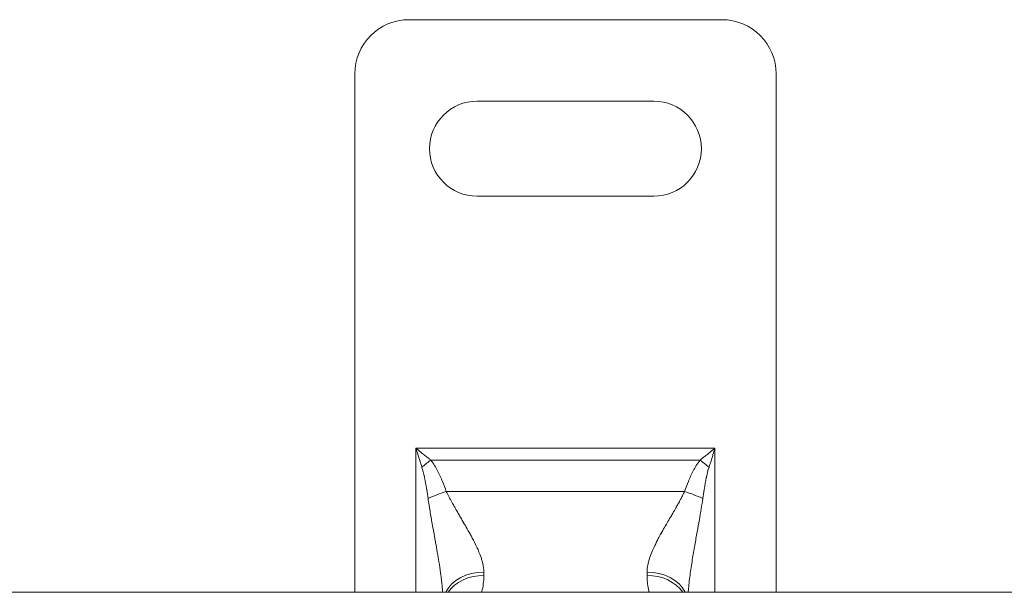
# Model space of a CAD drawing. Header units: centimetres. Extents: x -122 to 72759, y 3298 to 43172.
# Tile 197 of 243: x 31564.87 to 31572.11, y 17267.22 to 17271.44. Entities that reach past the tile are written whole.
import ezdxf
from ezdxf import colors
from ezdxf.entities.mleader import LeaderData, LeaderLine
from ezdxf.math import Vec2, Vec3

# ---------------------------------------------------------------- set-up
doc = ezdxf.new("R2010")
doc.units = ezdxf.units.CM
doc.header["$MEASUREMENT"] = 0
doc.layers.get('0').update_dxf_attribs({"lineweight": 5})
doc.layers.add('IS_Text_Odbiornikow_Therm', color=7, linetype='Continuous', lineweight=5)
doc.layers.add('San_urządzenia', color=158, linetype='Continuous', lineweight=25)
doc.styles.add('IS_KS_wewn_opis', font='ARIALN.TTF', dxfattribs={"width": 0.8, "height": 18})

# ---------------------------------------------------------------- blocks, each defined once
blk = doc.blocks.new('G$C4145E6B9')
at = {"color": 0, "linetype": 'Continuous', "lineweight": 0, "extrusion": (0, 1, 0)}
for p, q in [((11.5, 0), (-11.5, 0)), ((-15.5, -42.161), (-15.5, -4)), ((15.5, -42.161), (15.5, -4)), ((6.5, -6), (-6.5, -6)), ((-6.5, -13), (6.5, -13)), ((-11, -31.563), (11, -31.563)), ((-11, -42.161), (-11, -31.563)), ((11, -31.563), (11, -42.161)), ((-9.904, -32.431), (9.904, -32.431)), ((-8.765, -34.733), (8.765, -34.733)), ((-6, -40.674), (-6, -40.922)), ((6, -40.921), (6, -40.674)), ((105.5, -42.161), (-69, -42.161))]:
    blk.add_line(p, q, dxfattribs=at)
at = {"color": 0, "linetype": 'Continuous', "lineweight": 0}
for centre, radius, start, end in [((-11.5, -4), 4, 90, 180), ((11.5, -4), 4, 0, 90), ((-6.5, -9.5), 3.5, 90, 270), ((6.5, -9.5), 3.5, 270, 90)]:
    blk.add_arc(centre, radius, start, end, dxfattribs=at)
at = {"color": 0, "linetype": 'Continuous', "lineweight": 0, "extrusion": (0, 0, -1)}
for centre, major_axis, ratio, start_param, end_param in [((9.904, -32.952), (2.36, -1.853), 0.137378, -1.67823, -1.397559), ((8.765, -35.254), (2.829, -0.998), 0.16403, -1.628603, -1.135566), ((6, -42.977), (3, 0), 0.767729, -1.570796, -0.362331), ((6, -43.299), (3, 0), 0.792451, -1.570796, -0.499044)]:
    blk.add_ellipse(centre, major_axis=major_axis, ratio=ratio, start_param=start_param, end_param=end_param, dxfattribs=at)
at = {"color": 0, "linetype": 'Continuous', "lineweight": 0}
for centre, major_axis, ratio, start_param, end_param in [((-8.765, -35.254), (-2.829, -0.998), 0.164031, -1.628608, -1.13557), ((-6, -42.977), (-3, 0), 0.76773, -1.570796, -0.362337), ((-6, -43.299), (-3, 0), 0.792437, -1.570749, -0.499019)]:
    blk.add_ellipse(centre, major_axis=major_axis, ratio=ratio, start_param=start_param, end_param=end_param, dxfattribs=at)
for points, knots in [([(-11, -31.563), (-10.952, -31.715), (-10.903, -31.868), (-10.855, -32.022), (-10.806, -32.176), (-10.757, -32.33), (-10.709, -32.485), (-10.66, -32.64), (-10.611, -32.796), (-10.562, -32.952)], [0, 0, 0, 0, 0.333333, 0.333333, 0.333333, 0.666667, 0.666667, 0.666667, 1, 1, 1, 1]), ([(-11, -31.563), (-10.879, -31.658), (-10.758, -31.754), (-10.637, -31.85), (-10.601, -31.878), (-10.566, -31.906), (-10.53, -31.934), (-10.444, -32.002), (-10.358, -32.071), (-10.271, -32.139), (-10.2, -32.196), (-10.128, -32.253), (-10.057, -32.31), (-10.006, -32.35), (-9.955, -32.39), (-9.904, -32.431)], [0, 0, 0, 0, 0.3333333, 0.3333333, 0.3333333, 0.4308963, 0.4308963, 0.4308963, 0.6666667, 0.6666667, 0.6666667, 0.8617776, 0.8617776, 0.8617776, 0.999926, 0.999926, 0.999926, 0.999926]), ([(9.904, -32.431), (9.955, -32.39), (10.006, -32.35), (10.057, -32.31), (10.128, -32.253), (10.2, -32.196), (10.271, -32.139), (10.358, -32.071), (10.444, -32.002), (10.53, -31.934), (10.566, -31.906), (10.601, -31.878), (10.637, -31.85), (10.758, -31.754), (10.879, -31.658), (11, -31.563)], [0.0000752, 0.0000752, 0.0000752, 0.0000752, 0.1382435, 0.1382435, 0.1382435, 0.3333333, 0.3333333, 0.3333333, 0.5691147, 0.5691147, 0.5691147, 0.6666667, 0.6666667, 0.6666667, 1, 1, 1, 1]), ([(10.562, -32.952), (10.582, -32.887), (10.602, -32.822), (10.623, -32.758), (10.651, -32.667), (10.68, -32.576), (10.709, -32.485), (10.743, -32.375), (10.778, -32.266), (10.812, -32.157), (10.826, -32.112), (10.841, -32.067), (10.855, -32.022), (10.903, -31.868), (10.952, -31.715), (11, -31.563)], [0, 0, 0, 0, 0.138245, 0.138245, 0.138245, 0.333333, 0.333333, 0.333333, 0.569114, 0.569114, 0.569114, 0.666667, 0.666667, 0.666667, 1, 1, 1, 1]), ([(-9.904, -32.431), (-9.695, -32.688), (-9.384, -33.239), (-9.032, -34.005), (-8.848, -34.496), (-8.765, -34.733)], [0, 0, 0, 0, 0.3333333, 0.6666667, 0.9999917, 0.9999917, 0.9999917, 0.9999917]), ([(-10.562, -32.952), (-10.486, -33.188), (-10.43, -33.424), (-10.38, -33.657), (-10.374, -33.688), (-10.367, -33.718), (-10.361, -33.748), (-10.307, -34.011), (-10.26, -34.27), (-10.218, -34.521), (-10.213, -34.549), (-10.209, -34.577), (-10.204, -34.605), (-10.168, -34.827), (-10.136, -35.043), (-10.106, -35.254)], [0, 0, 0, 0, 0.294978, 0.294978, 0.294978, 0.333333, 0.333333, 0.333333, 0.666667, 0.666667, 0.666667, 0.703773, 0.703773, 0.703773, 1, 1, 1, 1]), ([(10.106, -35.254), (10.136, -35.043), (10.168, -34.827), (10.204, -34.605), (10.209, -34.577), (10.213, -34.549), (10.218, -34.521), (10.26, -34.27), (10.307, -34.011), (10.361, -33.748), (10.367, -33.718), (10.374, -33.688), (10.38, -33.657), (10.43, -33.424), (10.486, -33.188), (10.562, -32.952)], [0, 0, 0, 0, 0.296234, 0.296234, 0.296234, 0.333333, 0.333333, 0.333333, 0.666667, 0.666667, 0.666667, 0.705031, 0.705031, 0.705031, 1, 1, 1, 1]), ([(-8.765, -34.733), (-8.708, -34.857), (-8.647, -34.982), (-8.583, -35.107), (-8.544, -35.184), (-8.504, -35.261), (-8.463, -35.338), (-8.394, -35.469), (-8.321, -35.601), (-8.246, -35.735), (-8.204, -35.811), (-8.16, -35.887), (-8.116, -35.964), (-8.035, -36.106), (-7.951, -36.251), (-7.864, -36.4), (-7.819, -36.477), (-7.773, -36.554), (-7.727, -36.633), (-7.635, -36.791), (-7.539, -36.954), (-7.441, -37.122), (-7.395, -37.201), (-7.349, -37.282), (-7.302, -37.363), (-7.199, -37.542), (-7.094, -37.728), (-6.99, -37.919), (-6.944, -38.002), (-6.899, -38.085), (-6.855, -38.17), (-6.747, -38.373), (-6.64, -38.583), (-6.541, -38.794), (-6.503, -38.876), (-6.466, -38.958), (-6.43, -39.039), (-6.335, -39.257), (-6.25, -39.475), (-6.182, -39.685), (-6.158, -39.759), (-6.136, -39.831), (-6.117, -39.902), (-6.059, -40.113), (-6.021, -40.313), (-6.007, -40.504), (-6.002, -40.562), (-6, -40.618), (-6, -40.674)], [0, 0, 0, 0, 0.077751, 0.077751, 0.077751, 0.125, 0.125, 0.125, 0.204991, 0.204991, 0.204991, 0.25, 0.25, 0.25, 0.332554, 0.332554, 0.332554, 0.375, 0.375, 0.375, 0.46005, 0.46005, 0.46005, 0.5, 0.5, 0.5, 0.587418, 0.587418, 0.587418, 0.625, 0.625, 0.625, 0.715285, 0.715285, 0.715285, 0.75, 0.75, 0.75, 0.842659, 0.842659, 0.842659, 0.875, 0.875, 0.875, 0.97104, 0.97104, 0.97104, 1, 1, 1, 1]), ([(6, -40.674), (6, -40.58), (6.006, -40.484), (6.019, -40.385), (6.037, -40.239), (6.067, -40.088), (6.109, -39.929), (6.139, -39.818), (6.174, -39.703), (6.215, -39.586), (6.272, -39.421), (6.338, -39.252), (6.412, -39.081), (6.464, -38.96), (6.52, -38.838), (6.578, -38.716), (6.66, -38.546), (6.746, -38.376), (6.833, -38.21), (6.897, -38.09), (6.961, -37.972), (7.025, -37.855), (7.113, -37.695), (7.202, -37.539), (7.289, -37.386), (7.352, -37.276), (7.415, -37.168), (7.477, -37.061), (7.562, -36.915), (7.645, -36.773), (7.726, -36.635), (7.786, -36.533), (7.844, -36.434), (7.901, -36.337), (7.978, -36.204), (8.053, -36.074), (8.125, -35.948), (8.179, -35.855), (8.23, -35.763), (8.28, -35.674), (8.348, -35.552), (8.412, -35.434), (8.474, -35.318), (8.52, -35.232), (8.564, -35.147), (8.606, -35.063), (8.662, -34.951), (8.715, -34.841), (8.765, -34.733)], [0.0000007, 0.0000007, 0.0000007, 0.0000007, 0.0506899, 0.0506899, 0.0506899, 0.125, 0.125, 0.125, 0.1768251, 0.1768251, 0.1768251, 0.25, 0.25, 0.25, 0.3020198, 0.3020198, 0.3020198, 0.375, 0.375, 0.375, 0.4275848, 0.4275848, 0.4275848, 0.5, 0.5, 0.5, 0.552591, 0.552591, 0.552591, 0.625, 0.625, 0.625, 0.6778854, 0.6778854, 0.6778854, 0.75, 0.75, 0.75, 0.8031805, 0.8031805, 0.8031805, 0.875, 0.875, 0.875, 0.9283009, 0.9283009, 0.9283009, 1, 1, 1, 1]), ([(-10.106, -35.254), (-10.083, -35.415), (-10.059, -35.577), (-10.033, -35.741), (-10.018, -35.84), (-10.002, -35.94), (-9.985, -36.04), (-9.957, -36.211), (-9.928, -36.382), (-9.898, -36.556), (-9.881, -36.655), (-9.864, -36.754), (-9.846, -36.854), (-9.814, -37.039), (-9.78, -37.227), (-9.745, -37.421), (-9.728, -37.52), (-9.709, -37.622), (-9.691, -37.724), (-9.654, -37.93), (-9.616, -38.141), (-9.577, -38.36), (-9.558, -38.463), (-9.54, -38.567), (-9.521, -38.673), (-9.48, -38.906), (-9.438, -39.147), (-9.396, -39.396), (-9.378, -39.503), (-9.36, -39.611), (-9.342, -39.721), (-9.299, -39.986), (-9.256, -40.259), (-9.216, -40.534), (-9.201, -40.639), (-9.186, -40.745), (-9.172, -40.852), (-9.134, -41.135), (-9.1, -41.419), (-9.073, -41.692), (-9.063, -41.787), (-9.054, -41.881), (-9.047, -41.973), (-9.041, -42.037), (-9.036, -42.099), (-9.032, -42.161)], [0.0000003, 0.0000003, 0.0000003, 0.0000003, 0.0777634, 0.0777634, 0.0777634, 0.125, 0.125, 0.125, 0.2049669, 0.2049669, 0.2049669, 0.25, 0.25, 0.25, 0.3325509, 0.3325509, 0.3325509, 0.375, 0.375, 0.375, 0.4600499, 0.4600499, 0.4600499, 0.5, 0.5, 0.5, 0.5874319, 0.5874319, 0.5874319, 0.625, 0.625, 0.625, 0.715314, 0.715314, 0.715314, 0.75, 0.75, 0.75, 0.8426934, 0.8426934, 0.8426934, 0.875, 0.875, 0.875, 0.8971506, 0.8971506, 0.8971506, 0.8971506]), ([(9.032, -42.161), (9.036, -42.11), (9.04, -42.059), (9.044, -42.008), (9.072, -41.66), (9.114, -41.285), (9.165, -40.906), (9.215, -40.527), (9.273, -40.144), (9.333, -39.774), (9.393, -39.403), (9.455, -39.045), (9.516, -38.703), (9.576, -38.362), (9.634, -38.037), (9.691, -37.726), (9.747, -37.415), (9.8, -37.118), (9.85, -36.833), (9.9, -36.549), (9.947, -36.277), (9.99, -36.014), (10.032, -35.751), (10.072, -35.498), (10.106, -35.254)], [0.1064065, 0.1064065, 0.1064065, 0.1064065, 0.125, 0.125, 0.125, 0.25, 0.25, 0.25, 0.375, 0.375, 0.375, 0.5, 0.5, 0.5, 0.625, 0.625, 0.625, 0.75, 0.75, 0.75, 0.875, 0.875, 0.875, 0.999997, 0.999997, 0.999997, 0.999997]), ([(-6, -40.922), (-6, -41.14), (-6.016, -41.349), (-6.043, -41.547), (-6.069, -41.745), (-6.105, -41.931), (-6.142, -42.097), (-6.147, -42.118), (-6.152, -42.14), (-6.157, -42.161)], [0.0000284, 0.0000284, 0.0000284, 0.0000284, 0.3333333, 0.3333333, 0.3333333, 0.6666667, 0.6666667, 0.6666667, 0.7104718, 0.7104718, 0.7104718, 0.7104718]), ([(6.157, -42.161), (6.152, -42.14), (6.147, -42.118), (6.142, -42.096), (6.139, -42.081), (6.135, -42.067), (6.132, -42.052), (6.099, -41.897), (6.066, -41.727), (6.042, -41.546), (6.032, -41.47), (6.024, -41.393), (6.017, -41.313), (6.006, -41.186), (6, -41.055), (6, -40.921)], [0.2889233, 0.2889233, 0.2889233, 0.2889233, 0.3333333, 0.3333333, 0.3333333, 0.3622309, 0.3622309, 0.3622309, 0.6666667, 0.6666667, 0.6666667, 0.7947717, 0.7947717, 0.7947717, 1, 1, 1, 1])]:
    blk.add_open_spline(points, degree=3, knots=knots, dxfattribs=at)
for points in [[(-9.904, -32.431), (-9.978, -32.487), (-10.126, -32.601), (-10.346, -32.776), (-10.491, -32.893), (-10.562, -32.952)], [(8.765, -34.733), (8.848, -34.496), (9.032, -34.005), (9.384, -33.239), (9.695, -32.688), (9.904, -32.431)], [(-7.282, -37.398), (-7.282, -37.398), (-7.282, -37.398), (-7.282, -37.398)], [(7.282, -37.398), (7.282, -37.398), (7.282, -37.398), (7.282, -37.398)]]:
    blk.add_open_spline(points, degree=3, dxfattribs=at)
blk = doc.blocks.new('G$CB5497DE1')
at = {"layer": 'San_urządzenia', "xscale": 0.1, "yscale": 0.1, "zscale": 0.1}
blk.add_blockref('G$C4145E6B9', (-14.0898, 6.0902, -25), dxfattribs=at)
blk = doc.blocks.new('_ClosedBlank')
at = {"color": 0, "linetype": 'ByBlock', "lineweight": -2}
for p, q in [((-1, 0.1667), (0, 0)), ((-1, 0.1667), (-1, -0.1667)), ((0, 0), (-1, -0.1667))]:
    blk.add_line(p, q, dxfattribs=at)

msp = doc.modelspace()

# ---------------------------------------------------------------- block references
msp.add_blockref('G$CB5497DE1', (31582.97075, 17265.35095))

# ---------------------------------------------------------------- leaders
at = {"layer": 'IS_Text_Odbiornikow_Therm', "lineweight": 5}
ml = msp.add_multileader_mtext('Standard', dxfattribs=at)
ml.set_content('{\\W1;\\fTimes New Roman|b0|i0|c0|p0;15}', color=256, style='IS_KS_wewn_opis')
ml.set_leader_properties(color=256, linetype='ByLayer', lineweight=-1)
ml.set_arrow_properties(name='CLOSEDBLANK')
ml.build(insert=Vec2(0, 0))
ml.multileader.update_dxf_attribs({"text_left_attachment_type": 6, "text_right_attachment_type": 6, "dogleg_length": 5.01811, "arrow_head_size": 6.27263})
ctx = ml.context
ctx.base_point, ctx.char_height, ctx.arrow_head_size, ctx.landing_gap_size, ctx.plane_origin = Vec3(31506.1294, 17257.50953), 13, 6.27263, 1.25453, Vec3(31374.46549, 17122.58153)
ctx.left_attachment, ctx.right_attachment, ctx.text_align_type = 6, 6, 2
notes = []
notes.append((ctx, [(1, (1, 1, 0), (31529.33716, 17257.50953), (-1, 0), 5.01811, [(0, [(31565.9114, 17239.00216)], 0, [])])]))
ctx.mtext.insert, ctx.mtext.alignment, ctx.mtext.flow_direction = Vec3(31523.06453, 17270.73448), 3, 5
for ctx, leaders in notes:
    for number, flags, end, landing, length, lines in leaders:
        leader = LeaderData()
        leader.index, (leader.has_last_leader_line, leader.has_dogleg_vector, leader.attachment_direction) = number, flags
        leader.last_leader_point, leader.dogleg_vector, leader.dogleg_length = Vec3(end), Vec3(landing), length
        for number, points, colour, breaks in lines:
            line = LeaderLine()
            line.index, line.vertices, line.color, line.breaks = number, Vec3.list(points), colors.encode_raw_color(colour), breaks
            leader.lines.append(line)
        ctx.leaders.append(leader)

doc.saveas('drawing.dxf')
